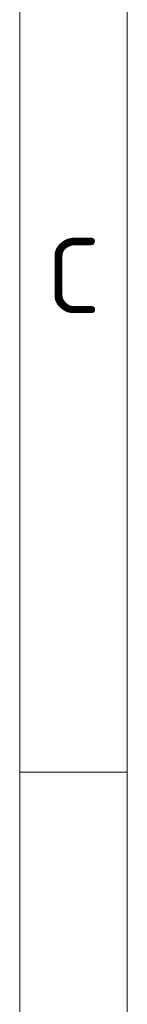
# Model space of a CAD drawing. Header units: millimetres. Extents: x 5 to 415, y 5 to 292.
# Tile 3 of 199: x 5 to 10, y 138 to 183. Entities that reach past the tile are written whole.
import ezdxf

# ---------------------------------------------------------------- set-up
doc = ezdxf.new("R2010")
doc.units = ezdxf.units.MM
doc.layers.add('Rahmen (ISO)', color=7, linetype='Continuous', lineweight=70)
doc.styles.add('Bezeichnungstext (ISO)', font='isocpeur.ttf')

# ---------------------------------------------------------------- blocks, each defined once
blk = doc.blocks.new('Ränder Basler-A3')
at = {"layer": 'Rahmen (ISO)', "color": 7, "lineweight": 18}
blk.add_line((5, 5), (5, 292), dxfattribs=at)
at = {"layer": 'Rahmen (ISO)', "lineweight": 18}
for p, q in [((10, 194.667), (10, 148.5)), ((10, 148.5), (10, 102.333))]:
    blk.add_line(p, q, dxfattribs=at)
at = {"layer": 'Rahmen (ISO)', "color": 7, "linetype": 'Continuous', "lineweight": 18}
blk.add_line((10, 148.5), (5, 148.5), dxfattribs=at)
at = {"layer": 'Rahmen (ISO)', "insert": (7.5, 171.583), "char_height": 3.5, "attachment_point": 5, "style": 'Bezeichnungstext (ISO)'}
blk.add_mtext('\\fISOCPEUR|b0|i0;{\\H3.5000;C}', dxfattribs=at)

msp = doc.modelspace()

# ---------------------------------------------------------------- block references
msp.add_blockref('Ränder Basler-A3', (0, 0))

doc.saveas('drawing.dxf')
